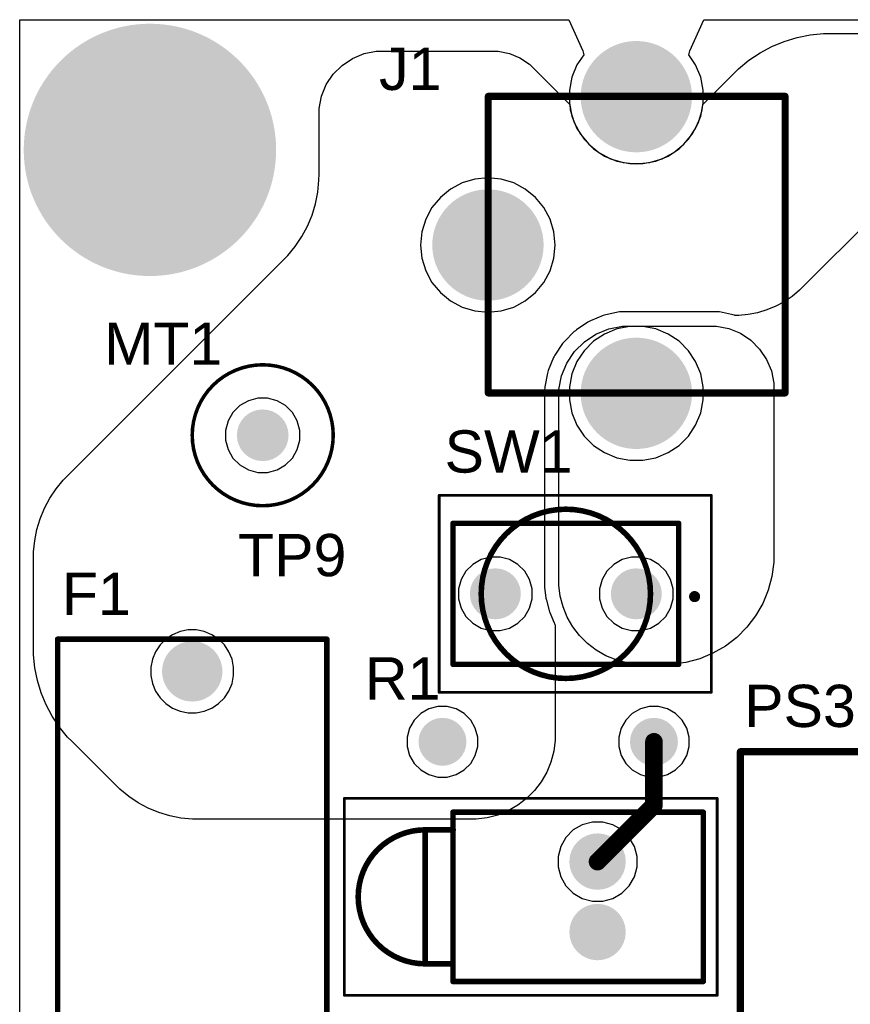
# Model space of a CAD drawing. Header units: millimetres. Extents: x 24 to 183, y 18 to 128.
# Tile 3 of 11: x 24 to 54, y 71 to 106. Entities that reach past the tile are written whole.
import ezdxf

# ---------------------------------------------------------------- set-up
doc = ezdxf.new("R2010")
doc.units = ezdxf.units.MM
for name, color, linetype in [('BottomLayer', 5, 'Continuous'), ('BottomSolder', 6, 'Continuous'), ('Mechanical13', 56, 'Continuous'), ('Mechanical15', 56, 'Continuous'), ('MultiLayer', 9, 'Continuous'), ('PadHoleLayer', 156, 'Continuous'), ('TopLayer', 1, 'Continuous'), ('TopOverlay', 2, 'Continuous'), ('TopSolder', 216, 'Continuous')]:
    doc.layers.add(name, color=color, linetype=linetype)
doc.styles.add('Arial', font='arial.ttf', dxfattribs={"height": 0.2})

# ---------------------------------------------------------------- blocks, each defined once
blk = doc.blocks.new('5261_3')
at = {"layer": 'BottomLayer'}
h = blk.add_hatch(color=5, dxfattribs=at)
edge = h.paths.add_edge_path()
edge.add_arc((0, 0), 0.83, 0, 360)
at = {"layer": 'BottomSolder'}
h = blk.add_hatch(color=6, dxfattribs=at)
edge = h.paths.add_edge_path()
edge.add_arc((0, 0), 0.9316, 0, 360)
at = {"layer": 'MultiLayer'}
h = blk.add_hatch(color=9, dxfattribs=at)
edge = h.paths.add_edge_path()
edge.add_arc((0, 0), 0.83, 0, 360)
at = {"layer": 'PadHoleLayer'}
h = blk.add_hatch(color=156, dxfattribs=at)
edge = h.paths.add_edge_path()
edge.add_arc((0, 0), 0.53, 0, 360)
at = {"layer": 'TopLayer'}
h = blk.add_hatch(color=1, dxfattribs=at)
edge = h.paths.add_edge_path()
edge.add_arc((0, 0), 0.83, 0, 360)
at = {"layer": 'TopSolder'}
h = blk.add_hatch(color=216, dxfattribs=at)
edge = h.paths.add_edge_path()
edge.add_arc((0, 0), 0.9316, 0, 360)
at = {"layer": 'Mechanical15'}
for points, const_width in [([(2.54, 0, 1), (-2.54, 0, 1)], 0.127), ([(-2.57175, 0, 1), (-2.50825, 0, 1)], 0.0635), ([(2.50825, 0, 1), (2.57175, 0, 1)], 0.0635)]:
    blk.add_lwpolyline(points, format="xyb", close=True, dxfattribs=dict(at, const_width=const_width))
blk = doc.blocks.new('MTHOLE_239____15')
at = {"layer": 'BottomLayer'}
h = blk.add_hatch(color=5, dxfattribs=at)
edge = h.paths.add_edge_path()
edge.add_arc((0, 0), 4.445, 0, 360)
at = {"layer": 'BottomSolder'}
h = blk.add_hatch(color=6, dxfattribs=at)
edge = h.paths.add_edge_path()
edge.add_arc((0, 0), 4.547, 0, 360)
at = {"layer": 'MultiLayer'}
h = blk.add_hatch(color=9, dxfattribs=at)
edge = h.paths.add_edge_path()
edge.add_arc((0, 0), 4.445, 0, 360)
at = {"layer": 'PadHoleLayer'}
h = blk.add_hatch(color=156, dxfattribs=at)
edge = h.paths.add_edge_path()
edge.add_arc((0, 0), 3.035, 0, 360)
at = {"layer": 'TopLayer'}
h = blk.add_hatch(color=1, dxfattribs=at)
edge = h.paths.add_edge_path()
edge.add_arc((0, 0), 4.445, 0, 360)
at = {"layer": 'TopSolder'}
h = blk.add_hatch(color=216, dxfattribs=at)
edge = h.paths.add_edge_path()
edge.add_arc((0, 0), 4.547, 0, 360)
blk = doc.blocks.new('T102SHCQE_26')
at = {"layer": 'BottomLayer'}
h = blk.add_hatch(color=5, dxfattribs=at)
edge = h.paths.add_edge_path()
edge.add_arc((0, 5.08), 0.817, 0, 360)
h = blk.add_hatch(color=5, dxfattribs=at)
edge = h.paths.add_edge_path()
edge.add_arc((0, 0), 0.817, 0, 360)
at = {"layer": 'BottomSolder'}
h = blk.add_hatch(color=6, dxfattribs=at)
edge = h.paths.add_edge_path()
edge.add_arc((0, 5.08), 0.919, 0, 360)
h = blk.add_hatch(color=6, dxfattribs=at)
edge = h.paths.add_edge_path()
edge.add_arc((0, 0), 0.919, 0, 360)
at = {"layer": 'MultiLayer'}
h = blk.add_hatch(color=9, dxfattribs=at)
edge = h.paths.add_edge_path()
edge.add_arc((0, 5.08), 0.817, 0, 360)
h = blk.add_hatch(color=9, dxfattribs=at)
edge = h.paths.add_edge_path()
edge.add_arc((0, 0), 0.817, 0, 360)
at = {"layer": 'PadHoleLayer'}
h = blk.add_hatch(color=156, dxfattribs=at)
edge = h.paths.add_edge_path()
edge.add_arc((0, 5.08), 0.545, 0, 360)
h = blk.add_hatch(color=156, dxfattribs=at)
edge = h.paths.add_edge_path()
edge.add_arc((0, 0), 0.545, 0, 360)
at = {"layer": 'TopLayer'}
h = blk.add_hatch(color=1, dxfattribs=at)
edge = h.paths.add_edge_path()
edge.add_arc((0, 5.08), 0.817, 0, 360)
h = blk.add_hatch(color=1, dxfattribs=at)
edge = h.paths.add_edge_path()
edge.add_arc((0, 0), 0.817, 0, 360)
at = {"layer": 'TopSolder'}
h = blk.add_hatch(color=216, dxfattribs=at)
edge = h.paths.add_edge_path()
edge.add_arc((0, 5.08), 0.919, 0, 360)
h = blk.add_hatch(color=216, dxfattribs=at)
edge = h.paths.add_edge_path()
edge.add_arc((0, 0), 0.919, 0, 360)
at = {"layer": 'Mechanical13', "const_width": 0.2}
for points in [[(-2.54, 6.605), (2.54, 6.605)], [(-2.54, 6.605), (-2.54, -1.525)], [(2.54, 6.605), (2.54, -1.525)], [(-2.54, -1.525), (2.54, -1.525)]]:
    blk.add_lwpolyline(points, dxfattribs=at)
at = {"layer": 'Mechanical13', "const_width": 0.1}
for points in [[(-2.59, 6.605, 1), (-2.49, 6.605, 1)], [(-2.59, 6.605, 1), (-2.49, 6.605, 1)], [(2.49, 6.605, 1), (2.59, 6.605, 1)], [(2.49, 6.605, 1), (2.59, 6.605, 1)], [(-3.1, 2.54, 1), (-3, 2.54, 1)], [(-3.1, 2.54, 1), (-3, 2.54, 1)], [(3, 2.54, 1), (3.1, 2.54, 1)], [(3, 2.54, 1), (3.1, 2.54, 1)], [(-2.59, -1.525, 1), (-2.49, -1.525, 1)], [(-2.59, -1.525, 1), (-2.49, -1.525, 1)], [(2.49, -1.525, 1), (2.59, -1.525, 1)], [(2.49, -1.525, 1), (2.59, -1.525, 1)]]:
    blk.add_lwpolyline(points, format="xyb", close=True, dxfattribs=at)
at = {"layer": 'Mechanical13', "const_width": 0.2}
for points in [[(-3.05, 2.54, -1), (3.05, 2.54)], [(3.05, 2.54, -1), (-3.05, 2.54)]]:
    blk.add_lwpolyline(points, format="xyb", dxfattribs=at)
at = {"layer": 'Mechanical15', "const_width": 0.1}
for points in [[(-3.55, 7.105), (3.55, 7.105)], [(-3.55, 7.105), (-3.55, -2.7)], [(3.55, 7.105), (3.55, -2.7)], [(-3.55, -2.7), (3.55, -2.7)]]:
    blk.add_lwpolyline(points, dxfattribs=at)
at = {"layer": 'Mechanical15', "const_width": 0.05}
for points in [[(-3.575, 7.105, 1), (-3.525, 7.105, 1)], [(-3.575, 7.105, 1), (-3.525, 7.105, 1)], [(3.525, 7.105, 1), (3.575, 7.105, 1)], [(3.525, 7.105, 1), (3.575, 7.105, 1)], [(-3.575, -2.7, 1), (-3.525, -2.7, 1)], [(-3.575, -2.7, 1), (-3.525, -2.7, 1)], [(3.525, -2.7, 1), (3.575, -2.7, 1)], [(3.525, -2.7, 1), (3.575, -2.7, 1)]]:
    blk.add_lwpolyline(points, format="xyb", close=True, dxfattribs=at)
at = {"layer": 'TopOverlay', "const_width": 0.1}
for points in [[(-2.54, 6.605), (2.54, 6.605)], [(-2.54, 6.605), (-2.54, -1.525)], [(2.54, 6.605), (2.54, -1.525)], [(-2.54, -1.525), (2.54, -1.525)]]:
    blk.add_lwpolyline(points, dxfattribs=at)
at = {"layer": 'TopOverlay'}
for points, const_width in [([(-2.565, 6.605, 1), (-2.515, 6.605, 1)], 0.05), ([(-2.565, 6.605, 1), (-2.515, 6.605, 1)], 0.05), ([(2.515, 6.605, 1), (2.565, 6.605, 1)], 0.05), ([(2.515, 6.605, 1), (2.565, 6.605, 1)], 0.05), ([(-2.565, -1.525, 1), (-2.515, -1.525, 1)], 0.05), ([(-2.565, -1.525, 1), (-2.515, -1.525, 1)], 0.05), ([(2.515, -1.525, 1), (2.565, -1.525, 1)], 0.05), ([(2.515, -1.525, 1), (2.565, -1.525, 1)], 0.05), ([(-0.25, -2.1, 1), (-0.15, -2.1, 1)], 0.1), ([(-0.25, -2.1, 1), (-0.15, -2.1, 1)], 0.1), ([(-0.05, -2.1, 1), (0.05, -2.1, 1)], 0.1), ([(-0.05, -2.1, 1), (0.05, -2.1, 1)], 0.1)]:
    blk.add_lwpolyline(points, format="xyb", close=True, dxfattribs=dict(at, const_width=const_width))
at = {"layer": 'TopOverlay', "const_width": 0.2}
for points in [[(-0.2, -2.1, -1), (0, -2.1)], [(0, -2.1, -1), (-0.2, -2.1)]]:
    blk.add_lwpolyline(points, format="xyb", dxfattribs=at)
blk = doc.blocks.new('5502407F_28')
at = {"layer": 'BottomLayer'}
h = blk.add_hatch(color=5, dxfattribs=at)
edge = h.paths.add_edge_path()
edge.add_arc((0, 0), 0.915, 0, 360)
h = blk.add_hatch(color=5, dxfattribs=at)
edge = h.paths.add_edge_path()
edge.add_arc((2.54, 0), 0.915, 0, 360)
at = {"layer": 'BottomSolder'}
h = blk.add_hatch(color=6, dxfattribs=at)
edge = h.paths.add_edge_path()
edge.add_arc((0, 0), 1.017, 0, 360)
h = blk.add_hatch(color=6, dxfattribs=at)
edge = h.paths.add_edge_path()
edge.add_arc((2.54, 0), 1.017, 0, 360)
at = {"layer": 'MultiLayer'}
h = blk.add_hatch(color=9, dxfattribs=at)
edge = h.paths.add_edge_path()
edge.add_arc((0, 0), 0.915, 0, 360)
h = blk.add_hatch(color=9, dxfattribs=at)
edge = h.paths.add_edge_path()
edge.add_arc((2.54, 0), 0.915, 0, 360)
at = {"layer": 'PadHoleLayer'}
h = blk.add_hatch(color=156, dxfattribs=at)
edge = h.paths.add_edge_path()
edge.add_arc((0, 0), 0.61, 0, 360)
h = blk.add_hatch(color=156, dxfattribs=at)
edge = h.paths.add_edge_path()
edge.add_arc((2.54, 0), 0.61, 0, 360)
at = {"layer": 'TopLayer'}
h = blk.add_hatch(color=1, dxfattribs=at)
edge = h.paths.add_edge_path()
edge.add_arc((0, 0), 0.915, 0, 360)
h = blk.add_hatch(color=1, dxfattribs=at)
edge = h.paths.add_edge_path()
edge.add_arc((2.54, 0), 0.915, 0, 360)
at = {"layer": 'TopSolder'}
h = blk.add_hatch(color=216, dxfattribs=at)
edge = h.paths.add_edge_path()
edge.add_arc((0, 0), 1.017, 0, 360)
h = blk.add_hatch(color=216, dxfattribs=at)
edge = h.paths.add_edge_path()
edge.add_arc((2.54, 0), 1.017, 0, 360)
at = {"layer": 'Mechanical13', "const_width": 0.2}
for points in [[(4.32, 3.81), (-1.78, 3.81)], [(-1.78, -5.21), (-1.78, 3.81)], [(4.32, -5.21), (4.32, 3.81)], [(4.32, -5.21), (-1.78, -5.21)], [(-1.145, -6.21), (-1.145, -5.203)], [(3.685, -6.21), (3.685, -5.21)], [(3.685, -6.21), (-1.145, -6.21)]]:
    blk.add_lwpolyline(points, dxfattribs=at)
at = {"layer": 'Mechanical13', "const_width": 0.1}
for points in [[(-1.83, 3.81, 1), (-1.73, 3.81, 1)], [(-1.83, 3.81, 1), (-1.73, 3.81, 1)], [(4.27, 3.81, 1), (4.37, 3.81, 1)], [(4.27, 3.81, 1), (4.37, 3.81, 1)], [(-1.83, -5.21, 1), (-1.73, -5.21, 1)], [(-1.83, -5.21, 1), (-1.73, -5.21, 1)], [(-1.195, -5.203, 1), (-1.095, -5.203, 1)], [(3.635, -5.21, 1), (3.735, -5.21, 1)], [(4.27, -5.21, 1), (4.37, -5.21, 1)], [(4.27, -5.21, 1), (4.37, -5.21, 1)], [(-1.195, -6.21, 1), (-1.095, -6.21, 1)], [(-1.195, -6.21, 1), (-1.095, -6.21, 1)], [(-1.195, -6.21, 1), (-1.095, -6.21, 1)], [(3.635, -6.21, 1), (3.735, -6.21, 1)], [(3.635, -6.21, 1), (3.735, -6.21, 1)], [(3.635, -6.21, 1), (3.735, -6.21, 1)]]:
    blk.add_lwpolyline(points, format="xyb", close=True, dxfattribs=at)
at = {"layer": 'Mechanical13', "const_width": 0.2}
blk.add_lwpolyline([(3.685, -6.21, -1), (-1.145, -6.21)], format="xyb", dxfattribs=at)
at = {"layer": 'Mechanical15', "const_width": 0.1}
for points in [[(4.82, 4.31), (-2.28, 4.31)], [(-2.28, -9.125), (-2.28, 4.31)], [(4.82, -9.125), (4.82, 4.31)], [(4.82, -9.125), (-2.28, -9.125)]]:
    blk.add_lwpolyline(points, dxfattribs=at)
at = {"layer": 'Mechanical15', "const_width": 0.05}
for points in [[(-2.305, 4.31, 1), (-2.255, 4.31, 1)], [(-2.305, 4.31, 1), (-2.255, 4.31, 1)], [(4.795, 4.31, 1), (4.845, 4.31, 1)], [(4.795, 4.31, 1), (4.845, 4.31, 1)], [(-2.305, -9.125, 1), (-2.255, -9.125, 1)], [(-2.305, -9.125, 1), (-2.255, -9.125, 1)], [(4.795, -9.125, 1), (4.845, -9.125, 1)], [(4.795, -9.125, 1), (4.845, -9.125, 1)]]:
    blk.add_lwpolyline(points, format="xyb", close=True, dxfattribs=at)
at = {"layer": 'TopOverlay', "const_width": 0.1}
for points in [[(4.32, 3.81), (-1.78, 3.81)], [(-1.78, -5.203), (-1.78, 3.81)], [(4.32, -5.203), (4.32, 3.81)], [(4.32, -5.203), (-1.78, -5.203)]]:
    blk.add_lwpolyline(points, dxfattribs=at)
at = {"layer": 'TopOverlay', "const_width": 0.05}
for points in [[(-1.805, 3.81, 1), (-1.755, 3.81, 1)], [(-1.805, 3.81, 1), (-1.755, 3.81, 1)], [(4.295, 3.81, 1), (4.345, 3.81, 1)], [(4.295, 3.81, 1), (4.345, 3.81, 1)], [(-1.805, -5.203, 1), (-1.755, -5.203, 1)], [(-1.805, -5.203, 1), (-1.755, -5.203, 1)], [(4.295, -5.203, 1), (4.345, -5.203, 1)], [(4.295, -5.203, 1), (4.345, -5.203, 1)]]:
    blk.add_lwpolyline(points, format="xyb", close=True, dxfattribs=at)
blk = doc.blocks.new('57_PJ60_30')
at = {"layer": 'BottomLayer'}
h = blk.add_hatch(color=5, dxfattribs=at)
edge = h.paths.add_edge_path()
edge.add_arc((0, 5.3467), 1.905, 0, 360)
h = blk.add_hatch(color=5, dxfattribs=at)
edge = h.paths.add_edge_path()
edge.add_arc((5.3467, 0), 1.905, 0, 360)
h = blk.add_hatch(color=5, dxfattribs=at)
edge = h.paths.add_edge_path()
edge.add_arc((0, -5.3467), 1.905, 0, 360)
at = {"layer": 'BottomSolder'}
h = blk.add_hatch(color=6, dxfattribs=at)
edge = h.paths.add_edge_path()
edge.add_arc((0, 5.3467), 2.0066, 0, 360)
h = blk.add_hatch(color=6, dxfattribs=at)
edge = h.paths.add_edge_path()
edge.add_arc((5.3467, 0), 2.0066, 0, 360)
h = blk.add_hatch(color=6, dxfattribs=at)
edge = h.paths.add_edge_path()
edge.add_arc((0, -5.3467), 2.0066, 0, 360)
at = {"layer": 'MultiLayer'}
h = blk.add_hatch(color=9, dxfattribs=at)
edge = h.paths.add_edge_path()
edge.add_arc((0, 5.3467), 1.905, 0, 360)
h = blk.add_hatch(color=9, dxfattribs=at)
edge = h.paths.add_edge_path()
edge.add_arc((5.3467, 0), 1.905, 0, 360)
h = blk.add_hatch(color=9, dxfattribs=at)
edge = h.paths.add_edge_path()
edge.add_arc((0, -5.3467), 1.905, 0, 360)
at = {"layer": 'PadHoleLayer'}
h = blk.add_hatch(color=156, dxfattribs=at)
edge = h.paths.add_edge_path()
edge.add_arc((0, 5.3467), 1.4478, 0, 360)
h = blk.add_hatch(color=156, dxfattribs=at)
edge = h.paths.add_edge_path()
edge.add_arc((5.3467, 0), 1.4478, 0, 360)
h = blk.add_hatch(color=156, dxfattribs=at)
edge = h.paths.add_edge_path()
edge.add_arc((0, -5.3467), 1.4478, 0, 360)
at = {"layer": 'TopLayer'}
h = blk.add_hatch(color=1, dxfattribs=at)
edge = h.paths.add_edge_path()
edge.add_arc((0, 5.3467), 1.905, 0, 360)
h = blk.add_hatch(color=1, dxfattribs=at)
edge = h.paths.add_edge_path()
edge.add_arc((5.3467, 0), 1.905, 0, 360)
h = blk.add_hatch(color=1, dxfattribs=at)
edge = h.paths.add_edge_path()
edge.add_arc((0, -5.3467), 1.905, 0, 360)
at = {"layer": 'TopSolder'}
h = blk.add_hatch(color=216, dxfattribs=at)
edge = h.paths.add_edge_path()
edge.add_arc((0, 5.3467), 2.0066, 0, 360)
h = blk.add_hatch(color=216, dxfattribs=at)
edge = h.paths.add_edge_path()
edge.add_arc((5.3467, 0), 2.0066, 0, 360)
h = blk.add_hatch(color=216, dxfattribs=at)
edge = h.paths.add_edge_path()
edge.add_arc((0, -5.3467), 2.0066, 0, 360)
at = {"layer": 'Mechanical15', "const_width": 0.254}
for points in [[(-5.3594, 5.334), (-5.3594, -5.3594)], [(5.334, 5.334), (-5.3594, 5.334)], [(5.334, 5.334), (5.334, -5.3594)], [(5.334, -5.3594), (-5.3594, -5.3594)]]:
    blk.add_lwpolyline(points, dxfattribs=at)
at = {"layer": 'Mechanical15', "const_width": 0.127}
for points in [[(-5.4229, 5.334, 1), (-5.2959, 5.334, 1)], [(-5.4229, 5.334, 1), (-5.2959, 5.334, 1)], [(5.2705, 5.334, 1), (5.3975, 5.334, 1)], [(5.2705, 5.334, 1), (5.3975, 5.334, 1)], [(-5.4229, -5.3594, 1), (-5.2959, -5.3594, 1)], [(-5.4229, -5.3594, 1), (-5.2959, -5.3594, 1)], [(5.2705, -5.3594, 1), (5.3975, -5.3594, 1)], [(5.2705, -5.3594, 1), (5.3975, -5.3594, 1)]]:
    blk.add_lwpolyline(points, format="xyb", close=True, dxfattribs=at)
blk = doc.blocks.new('4527_32')
at = {"layer": 'BottomLayer'}
h = blk.add_hatch(color=5, dxfattribs=at)
edge = h.paths.add_edge_path()
edge.add_arc((-10.92, 0), 0.985, 0, 360)
h = blk.add_hatch(color=5, dxfattribs=at)
edge = h.paths.add_edge_path()
edge.add_arc((10.92, 0), 0.985, 0, 360)
at = {"layer": 'BottomSolder'}
h = blk.add_hatch(color=6, dxfattribs=at)
edge = h.paths.add_edge_path()
edge.add_arc((-10.92, 0), 1.087, 0, 360)
h = blk.add_hatch(color=6, dxfattribs=at)
edge = h.paths.add_edge_path()
edge.add_arc((10.92, 0), 1.087, 0, 360)
at = {"layer": 'MultiLayer'}
h = blk.add_hatch(color=9, dxfattribs=at)
edge = h.paths.add_edge_path()
edge.add_arc((-10.92, 0), 0.985, 0, 360)
h = blk.add_hatch(color=9, dxfattribs=at)
edge = h.paths.add_edge_path()
edge.add_arc((10.92, 0), 0.985, 0, 360)
at = {"layer": 'PadHoleLayer'}
h = blk.add_hatch(color=156, dxfattribs=at)
edge = h.paths.add_edge_path()
edge.add_arc((-10.92, 0), 0.66, 0, 360)
h = blk.add_hatch(color=156, dxfattribs=at)
edge = h.paths.add_edge_path()
edge.add_arc((10.92, 0), 0.66, 0, 360)
at = {"layer": 'TopLayer'}
h = blk.add_hatch(color=1, dxfattribs=at)
edge = h.paths.add_edge_path()
edge.add_arc((-10.92, 0), 0.985, 0, 360)
h = blk.add_hatch(color=1, dxfattribs=at)
edge = h.paths.add_edge_path()
edge.add_arc((10.92, 0), 0.985, 0, 360)
at = {"layer": 'TopSolder'}
h = blk.add_hatch(color=216, dxfattribs=at)
edge = h.paths.add_edge_path()
edge.add_arc((-10.92, 0), 1.087, 0, 360)
h = blk.add_hatch(color=216, dxfattribs=at)
edge = h.paths.add_edge_path()
edge.add_arc((10.92, 0), 1.087, 0, 360)
at = {"layer": 'Mechanical13', "const_width": 0.2}
for points in [[(-12.08, -4.85), (-12.08, 4.85)], [(12.08, 4.85), (-12.08, 4.85)], [(12.08, -4.85), (12.08, 4.85)], [(12.08, -4.85), (-12.08, -4.85)]]:
    blk.add_lwpolyline(points, dxfattribs=at)
at = {"layer": 'Mechanical13', "const_width": 0.1}
for points in [[(-12.13, 4.85, 1), (-12.03, 4.85, 1)], [(-12.13, 4.85, 1), (-12.03, 4.85, 1)], [(12.03, 4.85, 1), (12.13, 4.85, 1)], [(12.03, 4.85, 1), (12.13, 4.85, 1)], [(-12.13, -4.85, 1), (-12.03, -4.85, 1)], [(-12.13, -4.85, 1), (-12.03, -4.85, 1)], [(12.03, -4.85, 1), (12.13, -4.85, 1)], [(12.03, -4.85, 1), (12.13, -4.85, 1)]]:
    blk.add_lwpolyline(points, format="xyb", close=True, dxfattribs=at)
at = {"layer": 'TopOverlay', "const_width": 0.2}
for points in [[(12.08, 4.85), (-12.08, 4.85)], [(12.08, -4.85), (-12.08, -4.85)]]:
    blk.add_lwpolyline(points, dxfattribs=at)
at = {"layer": 'TopOverlay', "const_width": 0.1}
for points in [[(-12.13, 4.85, 1), (-12.03, 4.85, 1)], [(12.03, 4.85, 1), (12.13, 4.85, 1)], [(-12.13, -4.85, 1), (-12.03, -4.85, 1)], [(12.03, -4.85, 1), (12.13, -4.85, 1)]]:
    blk.add_lwpolyline(points, format="xyb", close=True, dxfattribs=at)
blk = doc.blocks.new('CMF551K0000FKR6_38')
at = {"layer": 'BottomLayer'}
h = blk.add_hatch(color=5, dxfattribs=at)
edge = h.paths.add_edge_path()
edge.add_arc((0, 0), 0.762, 0, 360)
h = blk.add_hatch(color=5, dxfattribs=at)
edge = h.paths.add_edge_path()
edge.add_arc((7.62, 0), 0.762, 0, 360)
at = {"layer": 'BottomSolder'}
h = blk.add_hatch(color=6, dxfattribs=at)
edge = h.paths.add_edge_path()
edge.add_arc((0, 0), 0.864, 0, 360)
h = blk.add_hatch(color=6, dxfattribs=at)
edge = h.paths.add_edge_path()
edge.add_arc((7.62, 0), 0.864, 0, 360)
at = {"layer": 'MultiLayer'}
h = blk.add_hatch(color=9, dxfattribs=at)
edge = h.paths.add_edge_path()
edge.add_arc((0, 0), 0.762, 0, 360)
h = blk.add_hatch(color=9, dxfattribs=at)
edge = h.paths.add_edge_path()
edge.add_arc((7.62, 0), 0.762, 0, 360)
at = {"layer": 'PadHoleLayer'}
h = blk.add_hatch(color=156, dxfattribs=at)
edge = h.paths.add_edge_path()
edge.add_arc((0, 0), 0.425, 0, 360)
h = blk.add_hatch(color=156, dxfattribs=at)
edge = h.paths.add_edge_path()
edge.add_arc((7.62, 0), 0.425, 0, 360)
at = {"layer": 'TopLayer'}
h = blk.add_hatch(color=1, dxfattribs=at)
edge = h.paths.add_edge_path()
edge.add_arc((0, 0), 0.762, 0, 360)
h = blk.add_hatch(color=1, dxfattribs=at)
edge = h.paths.add_edge_path()
edge.add_arc((7.62, 0), 0.762, 0, 360)
at = {"layer": 'TopSolder'}
h = blk.add_hatch(color=216, dxfattribs=at)
edge = h.paths.add_edge_path()
edge.add_arc((0, 0), 0.864, 0, 360)
h = blk.add_hatch(color=216, dxfattribs=at)
edge = h.paths.add_edge_path()
edge.add_arc((7.62, 0), 0.864, 0, 360)
blk = doc.blocks.new('C12_40')
at = {"layer": 'Mechanical13', "const_width": 0.254}
for points in [[(11.43, 11.684), (11.43, -16.51)], [(11.43, -16.51), (-24.13, -16.51)]]:
    blk.add_lwpolyline(points, dxfattribs=at)
at = {"layer": 'Mechanical13', "const_width": 0.127}
blk.add_lwpolyline([(11.3665, -16.51, 1), (11.4935, -16.51, 1)], format="xyb", close=True, dxfattribs=at)
blk.add_lwpolyline([(11.3665, -16.51, 1), (11.4935, -16.51, 1)], format="xyb", close=True, dxfattribs=at)
at = {"layer": 'TopOverlay', "const_width": 0.254}
for points in [[(11.43, 11.684), (11.43, -16.51)], [(11.43, -16.51), (-24.13, -16.51)]]:
    blk.add_lwpolyline(points, dxfattribs=at)
at = {"layer": 'TopOverlay', "const_width": 0.127}
blk.add_lwpolyline([(11.3665, -16.51, 1), (11.4935, -16.51, 1)], format="xyb", close=True, dxfattribs=at)
blk.add_lwpolyline([(11.3665, -16.51, 1), (11.4935, -16.51, 1)], format="xyb", close=True, dxfattribs=at)

msp = doc.modelspace()

# ---------------------------------------------------------------- linework, layer by layer
at = {"layer": 'BottomLayer'}
for p, q in [((24.01, 18.422), (24.01, 106.038)), ((24.01, 106.038), (43.798, 106.038)), ((43.798, 106.038), (44.304, 104.911)), ((48.152, 104.911), (48.658, 106.038)), ((48.658, 106.038), (182.238, 106.038)), ((44.331, 104.768), (44.09, 104.407)), ((44.304, 104.911), (44.331, 104.768)), ((48.125, 104.768), (48.152, 104.911)), ((48.366, 104.407), (48.125, 104.768)), ((44.09, 104.407), (43.908, 103.968)), ((48.548, 103.968), (48.366, 104.407)), ((43.908, 103.968), (43.815, 103.501)), ((48.641, 103.501), (48.548, 103.968)), ((43.815, 103.501), (43.815, 103.026)), ((48.641, 103.026), (48.641, 103.501)), ((43.815, 103.026), (43.908, 102.56)), ((48.548, 102.56), (48.641, 103.026)), ((43.908, 102.56), (44.09, 102.121)), ((48.366, 102.121), (48.548, 102.56)), ((44.09, 102.121), (44.354, 101.726)), ((48.102, 101.726), (48.366, 102.121)), ((44.354, 101.726), (44.69, 101.389)), ((47.766, 101.389), (48.102, 101.726)), ((44.69, 101.389), (45.085, 101.125)), ((47.371, 101.125), (47.766, 101.389)), ((45.085, 101.125), (45.524, 100.943)), ((45.524, 100.943), (45.99, 100.851)), ((45.99, 100.851), (46.466, 100.851)), ((46.466, 100.851), (46.932, 100.943)), ((46.932, 100.943), (47.371, 101.125)), ((45.524, 94.891), (45.085, 94.709)), ((45.99, 94.983), (45.524, 94.891)), ((46.466, 94.983), (45.99, 94.983)), ((46.932, 94.891), (46.466, 94.983)), ((47.371, 94.709), (46.932, 94.891)), ((44.69, 94.445), (44.354, 94.108)), ((45.085, 94.709), (44.69, 94.445)), ((47.766, 94.445), (47.371, 94.709)), ((48.102, 94.108), (47.766, 94.445)), ((44.354, 94.108), (44.09, 93.713)), ((48.366, 93.713), (48.102, 94.108)), ((44.09, 93.713), (43.908, 93.274)), ((48.548, 93.274), (48.366, 93.713)), ((43.908, 93.274), (43.815, 92.808)), ((48.641, 92.808), (48.548, 93.274)), ((43.815, 92.808), (43.815, 92.333)), ((48.641, 92.333), (48.641, 92.808)), ((32.25, 92.306), (31.944, 92.13)), ((32.59, 92.397), (32.25, 92.306)), ((32.942, 92.397), (32.59, 92.397)), ((33.282, 92.306), (32.942, 92.397)), ((33.588, 92.13), (33.282, 92.306)), ((43.815, 92.333), (43.908, 91.866)), ((48.548, 91.866), (48.641, 92.333)), ((31.944, 92.13), (31.695, 91.881)), ((33.837, 91.881), (33.588, 92.13)), ((31.519, 91.575), (31.428, 91.235)), ((31.695, 91.881), (31.519, 91.575)), ((34.013, 91.575), (33.837, 91.881)), ((34.104, 91.235), (34.013, 91.575)), ((43.908, 91.866), (44.09, 91.427)), ((48.366, 91.427), (48.548, 91.866)), ((31.428, 91.235), (31.428, 90.883)), ((34.104, 90.883), (34.104, 91.235)), ((44.09, 91.427), (44.354, 91.032)), ((48.102, 91.032), (48.366, 91.427)), ((31.428, 90.883), (31.519, 90.543)), ((34.013, 90.543), (34.104, 90.883)), ((44.354, 91.032), (44.69, 90.696)), ((47.766, 90.696), (48.102, 91.032)), ((31.519, 90.543), (31.695, 90.237)), ((33.837, 90.237), (34.013, 90.543)), ((44.69, 90.696), (45.085, 90.432)), ((47.371, 90.432), (47.766, 90.696)), ((31.695, 90.237), (31.944, 89.988)), ((33.588, 89.988), (33.837, 90.237)), ((45.085, 90.432), (45.524, 90.25)), ((45.524, 90.25), (45.99, 90.157)), ((45.99, 90.157), (46.466, 90.157)), ((46.466, 90.157), (46.932, 90.25)), ((46.932, 90.25), (47.371, 90.432)), ((31.944, 89.988), (32.25, 89.812)), ((32.25, 89.812), (32.59, 89.721)), ((32.942, 89.721), (33.282, 89.812)), ((33.282, 89.812), (33.588, 89.988)), ((32.59, 89.721), (32.942, 89.721)), ((40.973, 86.669), (40.636, 86.579)), ((41.323, 86.669), (40.973, 86.669)), ((41.66, 86.579), (41.323, 86.669)), ((46.053, 86.669), (45.716, 86.579)), ((46.403, 86.669), (46.053, 86.669)), ((46.74, 86.579), (46.403, 86.669)), ((40.334, 86.405), (40.087, 86.158)), ((40.636, 86.579), (40.334, 86.405)), ((41.962, 86.405), (41.66, 86.579)), ((42.209, 86.158), (41.962, 86.405)), ((45.414, 86.405), (45.167, 86.158)), ((45.716, 86.579), (45.414, 86.405)), ((47.042, 86.405), (46.74, 86.579)), ((47.289, 86.158), (47.042, 86.405)), ((40.087, 86.158), (39.913, 85.856)), ((42.383, 85.856), (42.209, 86.158)), ((45.167, 86.158), (44.993, 85.856)), ((47.463, 85.856), (47.289, 86.158)), ((39.913, 85.856), (39.823, 85.519)), ((42.473, 85.519), (42.383, 85.856)), ((44.993, 85.856), (44.903, 85.519)), ((47.553, 85.519), (47.463, 85.856)), ((39.823, 85.519), (39.823, 85.169)), ((42.473, 85.169), (42.473, 85.519)), ((44.903, 85.519), (44.903, 85.169)), ((47.553, 85.169), (47.553, 85.519)), ((39.823, 85.169), (39.913, 84.832)), ((39.913, 84.832), (40.087, 84.53)), ((42.209, 84.53), (42.383, 84.832)), ((42.383, 84.832), (42.473, 85.169)), ((44.903, 85.169), (44.993, 84.832)), ((44.993, 84.832), (45.167, 84.53)), ((47.289, 84.53), (47.463, 84.832)), ((47.463, 84.832), (47.553, 85.169)), ((40.087, 84.53), (40.334, 84.283)), ((41.962, 84.283), (42.209, 84.53)), ((45.167, 84.53), (45.414, 84.283)), ((47.042, 84.283), (47.289, 84.53)), ((40.334, 84.283), (40.636, 84.109)), ((41.66, 84.109), (41.962, 84.283)), ((45.414, 84.283), (45.716, 84.109)), ((46.74, 84.109), (47.042, 84.283)), ((29.519, 83.871), (29.274, 83.708)), ((29.791, 83.984), (29.519, 83.871)), ((30.079, 84.041), (29.791, 83.984)), ((30.373, 84.041), (30.079, 84.041)), ((30.661, 83.984), (30.373, 84.041)), ((30.933, 83.871), (30.661, 83.984)), ((31.178, 83.708), (30.933, 83.871)), ((40.636, 84.109), (40.973, 84.019)), ((40.973, 84.019), (41.323, 84.019)), ((41.323, 84.019), (41.66, 84.109)), ((45.716, 84.109), (46.053, 84.019)), ((46.053, 84.019), (46.403, 84.019)), ((46.403, 84.019), (46.74, 84.109)), ((29.066, 83.5), (28.903, 83.255)), ((29.274, 83.708), (29.066, 83.5)), ((31.386, 83.5), (31.178, 83.708)), ((31.549, 83.255), (31.386, 83.5)), ((28.903, 83.255), (28.79, 82.983)), ((31.662, 82.983), (31.549, 83.255)), ((28.79, 82.983), (28.733, 82.695)), ((28.733, 82.695), (28.733, 82.401)), ((31.719, 82.695), (31.662, 82.983)), ((31.719, 82.401), (31.719, 82.695)), ((28.733, 82.401), (28.79, 82.113)), ((31.662, 82.113), (31.719, 82.401)), ((28.79, 82.113), (28.903, 81.841)), ((31.549, 81.841), (31.662, 82.113)), ((28.903, 81.841), (29.066, 81.596)), ((31.386, 81.596), (31.549, 81.841)), ((29.066, 81.596), (29.274, 81.388)), ((29.274, 81.388), (29.519, 81.225)), ((30.933, 81.225), (31.178, 81.388)), ((31.178, 81.388), (31.386, 81.596)), ((39.076, 81.28), (38.753, 81.193)), ((39.41, 81.28), (39.076, 81.28)), ((39.733, 81.193), (39.41, 81.28)), ((46.696, 81.28), (46.373, 81.193)), ((47.03, 81.28), (46.696, 81.28)), ((47.353, 81.193), (47.03, 81.28)), ((29.519, 81.225), (29.791, 81.112)), ((29.791, 81.112), (30.079, 81.055)), ((30.079, 81.055), (30.373, 81.055)), ((30.373, 81.055), (30.661, 81.112)), ((30.661, 81.112), (30.933, 81.225)), ((38.463, 81.026), (38.227, 80.79)), ((38.753, 81.193), (38.463, 81.026)), ((40.023, 81.026), (39.733, 81.193)), ((40.259, 80.79), (40.023, 81.026)), ((46.083, 81.026), (45.847, 80.79)), ((46.373, 81.193), (46.083, 81.026)), ((47.643, 81.026), (47.353, 81.193)), ((47.879, 80.79), (47.643, 81.026)), ((38.227, 80.79), (38.06, 80.5)), ((40.426, 80.5), (40.259, 80.79)), ((45.847, 80.79), (45.68, 80.5)), ((48.046, 80.5), (47.879, 80.79)), ((38.06, 80.5), (37.973, 80.177)), ((40.513, 80.177), (40.426, 80.5)), ((45.68, 80.5), (45.593, 80.177)), ((48.133, 80.177), (48.046, 80.5)), ((37.973, 80.177), (37.973, 79.843)), ((40.513, 79.843), (40.513, 80.177)), ((45.593, 80.177), (45.593, 79.843)), ((48.133, 79.843), (48.133, 80.177)), ((37.973, 79.843), (38.06, 79.52)), ((38.06, 79.52), (38.227, 79.23)), ((40.259, 79.23), (40.426, 79.52)), ((40.426, 79.52), (40.513, 79.843)), ((45.593, 79.843), (45.68, 79.52)), ((45.68, 79.52), (45.847, 79.23)), ((47.879, 79.23), (48.046, 79.52)), ((48.046, 79.52), (48.133, 79.843)), ((38.227, 79.23), (38.463, 78.994)), ((40.023, 78.994), (40.259, 79.23)), ((45.847, 79.23), (46.083, 78.994)), ((47.643, 78.994), (47.879, 79.23)), ((38.463, 78.994), (38.753, 78.827)), ((38.753, 78.827), (39.076, 78.74)), ((39.41, 78.74), (39.733, 78.827)), ((39.733, 78.827), (40.023, 78.994)), ((46.083, 78.994), (46.373, 78.827)), ((46.373, 78.827), (46.696, 78.74)), ((47.03, 78.74), (47.353, 78.827)), ((47.353, 78.827), (47.643, 78.994)), ((39.076, 78.74), (39.41, 78.74)), ((46.696, 78.74), (47.03, 78.74)), ((44.282, 77.018), (43.957, 76.831)), ((44.644, 77.115), (44.282, 77.018)), ((45.018, 77.115), (44.644, 77.115)), ((45.38, 77.018), (45.018, 77.115)), ((45.705, 76.831), (45.38, 77.018)), ((43.957, 76.831), (43.692, 76.566)), ((45.97, 76.566), (45.705, 76.831)), ((43.692, 76.566), (43.505, 76.241)), ((46.157, 76.241), (45.97, 76.566)), ((43.505, 76.241), (43.408, 75.879)), ((46.254, 75.879), (46.157, 76.241)), ((43.408, 75.879), (43.408, 75.505)), ((46.254, 75.505), (46.254, 75.879)), ((43.408, 75.505), (43.505, 75.143)), ((46.157, 75.143), (46.254, 75.505)), ((43.505, 75.143), (43.692, 74.818)), ((45.97, 74.818), (46.157, 75.143)), ((43.692, 74.818), (43.957, 74.553)), ((43.957, 74.553), (44.282, 74.366)), ((45.38, 74.366), (45.705, 74.553)), ((45.705, 74.553), (45.97, 74.818)), ((44.282, 74.366), (44.644, 74.269)), ((44.644, 74.269), (45.018, 74.269)), ((45.018, 74.269), (45.38, 74.366))]:
    msp.add_line(p, q, dxfattribs=at)
at = {"layer": 'TopLayer'}
for p, q in [((52.021, 105.395), (52.494, 105.49)), ((52.494, 105.49), (52.975, 105.537)), ((52.975, 105.537), (53.216, 105.537)), ((53.216, 105.537), (78.201, 105.537)), ((50.687, 104.843), (51.113, 105.071)), ((51.113, 105.071), (51.559, 105.255)), ((51.559, 105.255), (52.021, 105.395)), ((36.001, 104.642), (36.417, 104.814)), ((36.417, 104.814), (36.859, 104.902)), ((36.859, 104.902), (37.084, 104.902)), ((37.084, 104.902), (41.043, 104.902)), ((41.043, 104.902), (41.043, 104.902)), ((41.043, 104.902), (41.043, 104.902)), ((41.043, 104.902), (41.249, 104.902)), ((41.249, 104.902), (41.654, 104.822)), ((41.654, 104.822), (42.035, 104.664)), ((50.286, 104.575), (50.687, 104.843)), ((35.308, 104.073), (35.627, 104.392)), ((35.627, 104.392), (36.001, 104.642)), ((42.035, 104.664), (42.377, 104.435)), ((42.377, 104.435), (42.523, 104.289)), ((49.913, 104.269), (50.286, 104.575)), ((35.058, 103.699), (35.308, 104.073)), ((42.523, 104.289), (43.831, 102.981)), ((48.625, 102.981), (49.742, 104.098)), ((49.742, 104.098), (49.913, 104.269)), ((49.742, 104.098), (49.742, 104.098)), ((49.742, 104.098), (49.742, 104.098)), ((34.886, 103.283), (35.058, 103.699)), ((34.798, 102.841), (34.886, 103.283)), ((43.831, 102.981), (43.85, 102.791)), ((48.606, 102.791), (48.625, 102.981)), ((34.798, 102.616), (34.798, 102.841)), ((34.798, 102.496), (34.798, 102.616)), ((34.798, 102.616), (34.798, 102.616)), ((34.798, 102.616), (34.798, 102.616)), ((34.798, 102.616), (34.798, 102.616)), ((43.85, 102.791), (43.988, 102.336)), ((48.468, 102.336), (48.606, 102.791)), ((34.798, 100.466), (34.798, 102.496)), ((43.988, 102.336), (44.212, 101.917)), ((48.244, 101.917), (48.468, 102.336)), ((44.212, 101.917), (44.513, 101.549)), ((47.943, 101.549), (48.244, 101.917)), ((44.513, 101.549), (44.881, 101.248)), ((47.575, 101.248), (47.943, 101.549)), ((44.881, 101.248), (45.3, 101.024)), ((47.156, 101.024), (47.575, 101.248)), ((45.3, 101.024), (45.755, 100.886)), ((45.755, 100.886), (46.228, 100.839)), ((46.228, 100.839), (46.701, 100.886)), ((46.701, 100.886), (47.156, 101.024)), ((34.793, 100.252), (34.798, 100.466)), ((34.751, 99.825), (34.793, 100.252)), ((39.953, 100.157), (39.534, 99.933)), ((40.408, 100.295), (39.953, 100.157)), ((40.881, 100.342), (40.408, 100.295)), ((41.354, 100.295), (40.881, 100.342)), ((41.809, 100.157), (41.354, 100.295)), ((42.228, 99.933), (41.809, 100.157)), ((34.667, 99.405), (34.751, 99.825)), ((39.534, 99.933), (39.167, 99.632)), ((42.596, 99.632), (42.228, 99.933)), ((34.543, 98.995), (34.667, 99.405)), ((39.167, 99.632), (38.865, 99.264)), ((42.897, 99.264), (42.596, 99.632)), ((55.48, 99.656), (52.23, 96.406)), ((38.865, 99.264), (38.641, 98.845)), ((43.121, 98.845), (42.897, 99.264)), ((34.379, 98.599), (34.543, 98.995)), ((38.641, 98.845), (38.503, 98.39)), ((43.259, 98.39), (43.121, 98.845)), ((34.177, 98.221), (34.379, 98.599)), ((38.503, 98.39), (38.457, 97.917)), ((43.306, 97.917), (43.259, 98.39)), ((33.939, 97.865), (34.177, 98.221)), ((33.667, 97.533), (33.939, 97.865)), ((38.457, 97.917), (38.503, 97.444)), ((43.259, 97.444), (43.306, 97.917)), ((26.311, 90.17), (33.519, 97.378)), ((33.519, 97.378), (33.667, 97.533)), ((33.519, 97.378), (33.519, 97.378)), ((33.519, 97.378), (33.519, 97.378)), ((38.503, 97.444), (38.641, 96.989)), ((43.121, 96.989), (43.259, 97.444)), ((38.641, 96.989), (38.865, 96.57)), ((42.897, 96.57), (43.121, 96.989)), ((38.865, 96.57), (39.167, 96.202)), ((42.596, 96.202), (42.897, 96.57)), ((39.167, 96.202), (39.534, 95.901)), ((42.228, 95.901), (42.596, 96.202)), ((52.108, 96.284), (51.841, 96.065)), ((52.23, 96.406), (52.108, 96.284)), ((52.23, 96.406), (52.23, 96.406)), ((39.534, 95.901), (39.953, 95.677)), ((41.809, 95.677), (42.228, 95.901)), ((51.554, 95.873), (51.25, 95.71)), ((51.841, 96.065), (51.554, 95.873)), ((39.953, 95.677), (40.408, 95.539)), ((40.408, 95.539), (40.881, 95.492)), ((40.881, 95.492), (41.354, 95.539)), ((41.354, 95.539), (41.809, 95.677)), ((45.623, 95.504), (45.132, 95.406)), ((45.674, 95.504), (45.623, 95.504)), ((45.724, 95.514), (45.674, 95.504)), ((45.974, 95.514), (45.724, 95.514)), ((48.895, 95.514), (45.974, 95.514)), ((49.12, 95.514), (48.895, 95.514)), ((48.895, 95.514), (48.895, 95.514)), ((49.17, 95.504), (49.12, 95.514)), ((49.221, 95.504), (49.17, 95.504)), ((49.663, 95.416), (49.221, 95.504)), ((50.6, 95.478), (50.262, 95.411)), ((50.931, 95.578), (50.6, 95.478)), ((51.25, 95.71), (50.931, 95.578)), ((44.483, 95.138), (44.067, 94.86)), ((44.53, 95.157), (44.483, 95.138)), ((44.573, 95.185), (44.53, 95.157)), ((45.035, 95.377), (44.573, 95.185)), ((45.085, 95.387), (45.035, 95.377)), ((45.132, 95.406), (45.085, 95.387)), ((49.71, 95.397), (49.663, 95.416)), ((49.76, 95.387), (49.71, 95.397)), ((49.783, 95.377), (49.76, 95.387)), ((49.918, 95.377), (49.783, 95.377)), ((50.262, 95.411), (49.918, 95.377)), ((43.989, 94.795), (43.635, 94.441)), ((44.031, 94.824), (43.989, 94.795)), ((44.067, 94.86), (44.031, 94.824)), ((44.771, 94.707), (45.233, 94.898)), ((45.233, 94.898), (45.724, 94.996)), ((45.724, 94.996), (45.974, 94.996)), ((45.974, 94.996), (48.895, 94.996)), ((48.895, 94.996), (48.895, 94.996)), ((48.895, 94.996), (48.895, 94.996)), ((48.895, 94.996), (49.12, 94.996)), ((49.12, 94.996), (49.562, 94.908)), ((49.562, 94.908), (49.978, 94.736)), ((43.635, 94.441), (43.606, 94.399)), ((44.001, 94.075), (44.355, 94.429)), ((44.355, 94.429), (44.771, 94.707)), ((49.978, 94.736), (50.352, 94.486)), ((50.352, 94.486), (50.671, 94.167)), ((43.57, 94.363), (43.292, 93.947)), ((43.606, 94.399), (43.57, 94.363)), ((43.723, 93.659), (44.001, 94.075)), ((50.671, 94.167), (50.921, 93.793)), ((43.245, 93.857), (43.053, 93.395)), ((43.273, 93.9), (43.245, 93.857)), ((43.292, 93.947), (43.273, 93.9)), ((50.921, 93.793), (51.093, 93.377)), ((43.043, 93.345), (43.024, 93.298)), ((43.053, 93.395), (43.043, 93.345)), ((43.532, 93.197), (43.723, 93.659)), ((51.093, 93.377), (51.181, 92.935)), ((43.024, 93.298), (42.926, 92.807)), ((43.434, 92.706), (43.532, 93.197)), ((42.926, 92.756), (42.916, 92.706)), ((42.916, 92.706), (42.916, 92.456)), ((42.926, 92.807), (42.926, 92.756)), ((43.434, 92.456), (43.434, 92.706)), ((51.181, 92.935), (51.181, 92.71)), ((51.181, 92.71), (51.181, 86.741)), ((42.916, 92.456), (42.916, 92.456)), ((42.916, 92.456), (42.916, 92.336)), ((42.916, 92.336), (42.916, 85.852)), ((43.434, 92.336), (43.434, 92.456)), ((43.434, 92.456), (43.434, 92.456)), ((43.434, 92.456), (43.434, 92.456)), ((43.434, 85.852), (43.434, 92.336)), ((25.722, 89.581), (26.311, 90.17)), ((25.321, 89.124), (25.578, 89.438)), ((25.578, 89.438), (25.722, 89.581)), ((25.095, 88.786), (25.321, 89.124)), ((24.903, 88.428), (25.095, 88.786)), ((24.748, 88.052), (24.903, 88.428)), ((24.63, 87.663), (24.748, 88.052)), ((24.551, 87.265), (24.63, 87.663)), ((24.511, 86.861), (24.551, 87.265)), ((24.511, 86.658), (24.511, 86.861)), ((24.511, 86.538), (24.511, 86.658)), ((24.511, 86.658), (24.511, 86.658)), ((24.511, 86.658), (24.511, 86.658)), ((51.181, 86.741), (51.181, 86.741)), ((51.181, 86.741), (51.181, 86.483)), ((24.511, 83.374), (24.511, 86.538)), ((51.181, 86.483), (51.114, 85.971)), ((51.114, 85.971), (50.98, 85.473)), ((42.916, 85.852), (42.916, 85.652)), ((42.916, 85.652), (42.923, 85.619)), ((42.923, 85.619), (42.92, 85.585)), ((42.92, 85.585), (42.973, 85.188)), ((43.434, 85.652), (43.434, 85.852)), ((43.486, 85.256), (43.434, 85.652)), ((42.973, 85.188), (42.984, 85.156)), ((43.59, 84.87), (43.486, 85.256)), ((50.98, 85.473), (50.783, 84.996)), ((42.984, 85.156), (42.986, 85.122)), ((42.986, 85.122), (43.089, 84.736)), ((43.742, 84.501), (43.59, 84.87)), ((50.783, 84.996), (50.525, 84.549)), ((43.089, 84.736), (43.104, 84.705)), ((43.104, 84.705), (43.111, 84.672)), ((43.111, 84.672), (43.264, 84.303)), ((43.942, 84.155), (43.742, 84.501)), ((50.525, 84.549), (50.21, 84.14)), ((43.264, 84.303), (43.283, 84.274)), ((43.283, 84.274), (43.294, 84.242)), ((43.294, 84.242), (43.307, 84.219)), ((43.307, 84.219), (43.307, 80.264)), ((44.185, 83.838), (43.942, 84.155)), ((50.21, 84.14), (49.845, 83.775)), ((44.468, 83.555), (44.185, 83.838)), ((49.845, 83.775), (49.436, 83.46)), ((44.785, 83.312), (44.468, 83.555)), ((49.436, 83.46), (48.989, 83.202)), ((24.511, 83.14), (24.511, 83.374)), ((24.557, 82.676), (24.511, 83.14)), ((45.131, 83.112), (44.785, 83.312)), ((45.5, 82.96), (45.131, 83.112)), ((48.989, 83.202), (48.512, 83.005)), ((45.886, 82.856), (45.5, 82.96)), ((46.282, 82.804), (45.886, 82.856)), ((46.482, 82.804), (46.282, 82.804)), ((47.502, 82.804), (46.482, 82.804)), ((46.482, 82.804), (46.482, 82.804)), ((46.482, 82.804), (46.482, 82.804)), ((48.014, 82.871), (47.502, 82.804)), ((48.512, 83.005), (48.014, 82.871)), ((24.648, 82.219), (24.557, 82.676)), ((24.783, 81.772), (24.648, 82.219)), ((24.962, 81.341), (24.783, 81.772)), ((25.182, 80.93), (24.962, 81.341)), ((25.441, 80.542), (25.182, 80.93)), ((25.737, 80.181), (25.441, 80.542)), ((43.307, 80.264), (43.307, 80.264)), ((43.307, 80.264), (43.307, 80.064)), ((25.902, 80.016), (25.737, 80.181)), ((27.476, 78.442), (25.902, 80.016)), ((25.902, 80.016), (25.902, 80.016)), ((43.307, 80.064), (43.255, 79.668)), ((43.255, 79.668), (43.151, 79.282)), ((43.151, 79.282), (42.999, 78.913)), ((42.999, 78.913), (42.799, 78.567)), ((27.621, 78.297), (27.476, 78.442)), ((42.799, 78.567), (42.556, 78.25)), ((27.939, 78.036), (27.621, 78.297)), ((42.556, 78.25), (42.273, 77.967)), ((28.281, 77.807), (27.939, 78.036)), ((28.644, 77.613), (28.281, 77.807)), ((41.956, 77.724), (41.61, 77.524)), ((42.273, 77.967), (41.956, 77.724)), ((29.024, 77.456), (28.644, 77.613)), ((29.418, 77.337), (29.024, 77.456)), ((41.241, 77.371), (40.855, 77.268)), ((41.61, 77.524), (41.241, 77.371)), ((29.821, 77.256), (29.418, 77.337)), ((30.231, 77.216), (29.821, 77.256)), ((40.259, 77.216), (30.231, 77.216)), ((40.459, 77.216), (40.259, 77.216)), ((40.855, 77.268), (40.459, 77.216))]:
    msp.add_line(p, q, dxfattribs=at)
at = {"layer": 'TopLayer', "const_width": 0.635}
for points in [[(46.863, 77.724), (46.863, 80.01)], [(44.831, 75.692), (46.863, 77.724)]]:
    msp.add_lwpolyline(points, dxfattribs=at)
at = {"layer": 'TopLayer', "const_width": 0.318}
for points in [[(46.704, 80.01, 1), (47.022, 80.01, 1)], [(46.704, 77.724, 1), (47.022, 77.724, 1)], [(46.704, 77.724, 1), (47.022, 77.724, 1)], [(44.672, 75.692, 1), (44.99, 75.692, 1)]]:
    msp.add_lwpolyline(points, format="xyb", close=True, dxfattribs=at)

# ---------------------------------------------------------------- block references
for name, p in [('MTHOLE_239____15', (28.702, 101.346)), ('5261_3', (32.766, 91.059)), ('CMF551K0000FKR6_38', (39.243, 80.01))]:
    msp.add_blockref(name, p)
for name, p, rotation in [('57_PJ60_30', (46.228, 97.917), 180), ('T102SHCQE_26', (46.228, 85.344), 90), ('4527_32', (30.226, 71.628), 270), ('C12_40', (61.405, 63.144), 180), ('5502407F_28', (44.831, 75.692), 270)]:
    msp.add_blockref(name, p, dxfattribs=dict(rotation=rotation))

# ---------------------------------------------------------------- texts
at = {"layer": 'TopOverlay', "style": 'Arial'}
for s, p in [('J1', (36.957, 103.505)), ('MT1', (27.052, 93.599)), ('SW1', (39.319, 89.713)), ('TP9', (31.878, 85.979)), ('F1', (25.527, 84.582)), ('R1', (36.449, 81.534)), ('PS3', (50.114, 80.543))]:
    msp.add_text(s, height=1.524, dxfattribs=at).set_placement(p)

doc.saveas('drawing.dxf')
